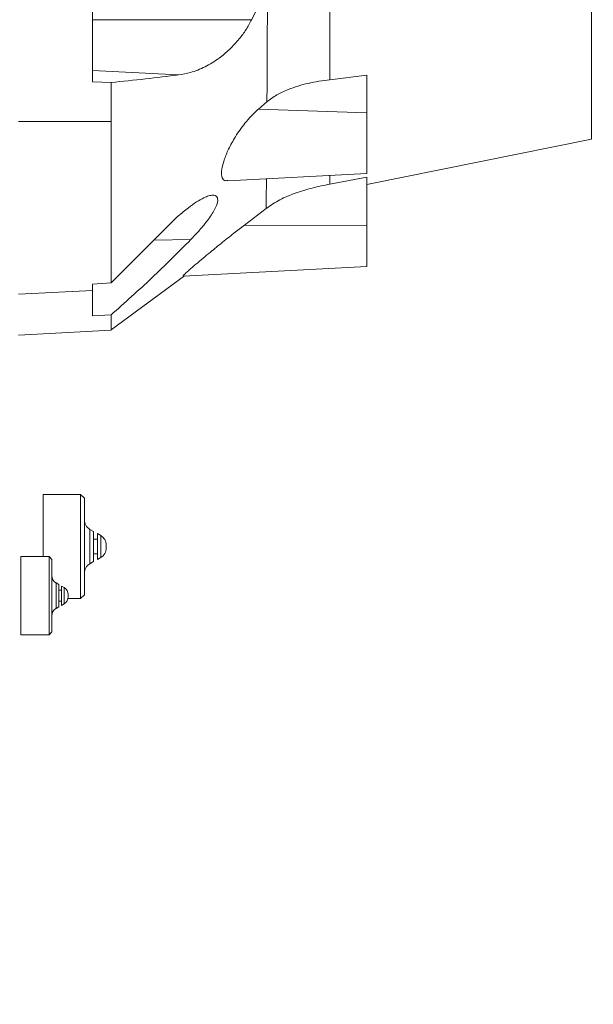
# Model space of a CAD drawing. Header units: millimetres. Extents: x 0 to 16820, y 0 to 11880.
# Tile 109 of 120: x 13876 to 14031, y 8090 to 8355. Entities that reach past the tile are written whole.
import ezdxf

# ---------------------------------------------------------------- set-up
doc = ezdxf.new("R2010")
doc.units = ezdxf.units.MM
doc.header["$LTSCALE"] = 20
doc.linetypes.add('PHANTOM', pattern=[12.7, 6.35, -1.27, 1.27, -1.27, 1.27, -1.27])
doc.styles.add('SLDTEXTSTYLE0', font='TXT', dxfattribs={"width": 0.605})
doc.dimstyles.new('SLDDIMSTYLE0', dxfattribs={"dimtxt": 140, "dimasz": 100, "dimexe": 0, "dimexo": 0.0625, "dimgap": 35, "dimtad": 1, "dimtoh": 1, "dimdec": 0, "dimrnd": 1e-09, "dimzin": 12, "dimdsep": 46, "dimtxsty": 'SLDTEXTSTYLE0', "dimsah": 1, "dimcen": 0.09, "dimadec": 0, "dimazin": 0, "dimtfac": 1, "dimtofl": 0, "dimtmove": 0, "dimatfit": 3, "dimfxl": 0, "dimfrac": 2, "dimtolj": 1, "dimtzin": 12, "dimarcsym": 0})

# ---------------------------------------------------------------- blocks, each defined once
blk = doc.blocks.new('*D18')
at = {"color": 7, "linetype": 'Continuous', "lineweight": 0}
for p, q in [((13699.83, 9477.35), (16388.41, 9477.35)), ((16358.41, 9477.35), (16358.41, 6644.47)), ((13848.53, 6644.47), (16388.41, 6644.47))]:
    blk.add_line(p, q, dxfattribs=at)
for points in [[(16358.41, 9477.35), (16343.41, 9377.35), (16373.41, 9377.35)], [(16358.41, 6644.47), (16373.41, 6744.47), (16343.41, 6744.47)]]:
    blk.add_solid(points, dxfattribs=at)
at = {"color": 7, "linetype": 'Continuous', "lineweight": 0, "insert": (16177.94, 7847.03), "char_height": 140, "attachment_point": 1, "rotation": 90, "style": 'SLDTEXTSTYLE0'}
blk.add_mtext('2833', dxfattribs=at)

msp = doc.modelspace()

# ---------------------------------------------------------------- linework, layer by layer
at = {"color": 7, "linetype": 'Continuous', "lineweight": 0}
for p, q in [((14030.43, 8495.65), (14030.43, 8323.26)), ((13895.83, 8369.97), (13895.83, 8338.74)), ((13943.01, 8363.93), (13938.73, 8355.47)), ((13895.83, 8338.74), (13900.83, 8338.53)), ((13900.83, 8338.53), (13900.83, 8328.01)), ((13959.83, 8339.3), (13969.83, 8340.48)), ((13969.83, 8330.35), (13969.83, 8340.48)), ((13942.87, 8333.34), (13940.56, 8331.32)), ((13969.83, 8330.35), (13969.83, 8313.97)), ((13969.83, 8311.09), (14030.43, 8323.26)), ((13932.3, 8312), (13969.83, 8313.97)), ((13959.83, 8311.14), (13969.83, 8313.04)), ((13969.83, 8299.94), (13969.83, 8313.04)), ((13942.65, 8304.58), (13936.8, 8300.11)), ((13900.83, 8284.5), (13915.83, 8299.53)), ((13969.83, 8299.94), (13969.83, 8288.97)), ((13920.3, 8286.37), (13969.83, 8288.97)), ((13900.86, 8271.84), (13920.66, 8286.39)), ((13900.83, 8284.5), (13895.83, 8284.17)), ((13895.83, 8284.17), (13895.83, 8282.49)), ((13895.83, 8282.49), (13895.83, 8275.67)), ((13895.83, 8275.67), (13900.83, 8275.9)), ((13900.83, 8271.78), (13875.83, 8270.47)), ((13892.63, 8227.52), (13882.53, 8227.52)), ((13882.53, 8210.74), (13882.53, 8227.52)), ((13893.63, 8226.52), (13892.63, 8227.52)), ((13892.63, 8199.42), (13892.63, 8227.52)), ((13893.63, 8226.52), (13893.63, 8200.42)), ((13896.13, 8217.52), (13895.13, 8218.1)), ((13896.13, 8209.41), (13896.13, 8217.52)), ((13898.03, 8216.43), (13897.13, 8216.95)), ((13897.13, 8216.95), (13897.13, 8209.99)), ((13897.13, 8215.47), (13896.13, 8215.47)), ((13899.53, 8213.83), (13899.53, 8213.1)), ((13896.13, 8211.47), (13897.13, 8211.47)), ((13884.1, 8210.74), (13876.54, 8210.74)), ((13876.54, 8189.7), (13876.54, 8210.74)), ((13884.85, 8209.99), (13884.1, 8210.74)), ((13884.1, 8189.7), (13884.1, 8210.74)), ((13884.85, 8209.99), (13884.85, 8190.44)), ((13895.13, 8208.83), (13896.13, 8209.41)), ((13897.13, 8209.99), (13898.03, 8210.51)), ((13886.72, 8203.25), (13885.98, 8203.69)), ((13886.72, 8197.18), (13886.72, 8203.25)), ((13888.15, 8202.43), (13887.47, 8202.82)), ((13887.47, 8202.82), (13887.47, 8200.33)), ((13887.47, 8201.71), (13886.72, 8201.71)), ((13887.47, 8200.33), (13887.47, 8197.61)), ((13889.27, 8200.49), (13889.27, 8200.23)), ((13889.27, 8200.23), (13889.27, 8199.95)), ((13892.63, 8199.42), (13893.63, 8200.42)), ((13886.72, 8198.72), (13887.47, 8198.72)), ((13887.47, 8197.61), (13888.15, 8198)), ((13889.21, 8199.42), (13892.63, 8199.42)), ((13885.98, 8196.75), (13886.72, 8197.18)), ((13876.54, 8189.7), (13884.1, 8189.7)), ((13884.1, 8189.7), (13884.85, 8190.44))]:
    msp.add_line(p, q, dxfattribs=at)
at = {"color": 8, "linetype": 'Continuous', "lineweight": 0}
for p, q in [((13938.73, 8355.47), (13895.83, 8355.47)), ((13919.05, 8340.58), (13895.83, 8341.77)), ((13969.83, 8330.35), (13940.56, 8331.32)), ((13900.83, 8328.01), (13875.83, 8327.99)), ((13969.83, 8299.94), (13936.8, 8300.11)), ((13922.32, 8296.19), (13912.37, 8296.06)), ((13895.83, 8282.49), (13875.83, 8281.48)), ((13895.13, 8218.1), (13895.13, 8208.83)), ((13898.03, 8210.51), (13898.03, 8216.43)), ((13885.98, 8203.69), (13885.98, 8196.75)), ((13888.15, 8198), (13888.15, 8202.43))]:
    msp.add_line(p, q, dxfattribs=at)
at = {"color": 7, "linetype": 'Continuous', "lineweight": 30}
msp.add_arc((13699.83, 7139.47), 2337.88, 300, 180, dxfattribs=at)
at = {"color": 7, "linetype": 'PHANTOM', "lineweight": 30}
msp.add_arc((13699.83, 7139.47), 1536.4, 353.21587, 126.78413, dxfattribs=at)
at = {"color": 7, "linetype": 'Continuous', "lineweight": 0}
for centre, radius, start, end in [((13896.63, 8220.7), 3, 180, 240), ((13896.53, 8213.83), 3, 0, 60), ((13896.53, 8213.1), 3, 300, 0), ((13896.63, 8206.23), 3, 120, 180), ((13887.1, 8205.63), 2.25, 180, 240), ((13887.02, 8200.49), 2.25, 0, 60), ((13887.02, 8199.95), 2.25, 300, 0), ((13887.1, 8194.8), 2.25, 120, 180)]:
    msp.add_arc(centre, radius, start, end, dxfattribs=at)
at = {"color": 8, "linetype": 'Continuous', "lineweight": 0}
for points, knots in [([(13959.83, 8509.4), (13959.83, 8509.3), (13959.83, 8509.01), (13959.83, 8507.81), (13959.83, 8505.84), (13959.83, 8503.19), (13959.83, 8499.94), (13959.83, 8496.09), (13959.83, 8491.66), (13959.83, 8486.69), (13959.83, 8481.21), (13959.83, 8475.25), (13959.83, 8468.86), (13959.83, 8462.08), (13959.83, 8454.95), (13959.83, 8447.52), (13959.83, 8439.83), (13959.83, 8431.95), (13959.83, 8423.92), (13959.83, 8415.79), (13959.83, 8407.62), (13959.83, 8399.46), (13959.83, 8391.37), (13959.83, 8383.39), (13959.83, 8375.59), (13959.83, 8368.02), (13959.83, 8360.72), (13959.83, 8353.74), (13959.83, 8347.13), (13959.83, 8342.39), (13959.83, 8339.87), (13959.83, 8339.3)], [0, 0, 0, 0, 0.01731, 0.053322, 0.089334, 0.125346, 0.161358, 0.19737, 0.233382, 0.269394, 0.305406, 0.341419, 0.377431, 0.413443, 0.449455, 0.485467, 0.521479, 0.557491, 0.593503, 0.629515, 0.665527, 0.701539, 0.737551, 0.773563, 0.809576, 0.845588, 0.8816, 0.917612, 0.953624, 0.989636, 1, 1, 1, 1]), ([(13942.87, 8333.34), (13942.87, 8333.41), (13942.88, 8335.64), (13942.9, 8340.27), (13942.94, 8347.68), (13942.98, 8355.59), (13943, 8361.12), (13943.01, 8363.93)], [0, 0, 0, 0, 0.008252, 0.254109, 0.499893, 0.745737, 1, 1, 1, 1]), ([(13942.65, 8304.58), (13942.66, 8305.38), (13942.68, 8306.81), (13942.7, 8309.61), (13942.72, 8311.66), (13942.73, 8312.55)], [0, 0, 0, 0, 0.4195716, 0.7511921, 1, 1, 1, 1]), ([(13959.83, 8313.44), (13959.83, 8313.17), (13959.83, 8312.24), (13959.83, 8311.6), (13959.83, 8311.14)], [0, 0, 0, 0, 0.291504, 1, 1, 1, 1])]:
    msp.add_open_spline(points, degree=3, knots=knots, dxfattribs=at)
at = {"color": 7, "linetype": 'Continuous', "lineweight": 0}
for points, knots in [([(13938.73, 8355.47), (13938.24, 8354.55), (13937.26, 8352.71), (13935.23, 8350.01), (13932.8, 8347.39), (13929.71, 8344.8), (13926.19, 8342.65), (13922.52, 8341.18), (13920.12, 8340.77), (13919.05, 8340.58)], [0, 0, 0, 0, 0.1063802, 0.2129994, 0.3539777, 0.4951343, 0.6752202, 0.8554478, 1, 1, 1, 1]), ([(13919.05, 8340.58), (13916.08, 8340.22), (13910.14, 8339.5), (13903.93, 8338.85), (13900.83, 8338.53)], [0, 0, 0, 0, 0.499645, 1, 1, 1, 1]), ([(13942.87, 8333.34), (13943.71, 8333.98), (13945.43, 8335.28), (13949.19, 8336.98), (13953.99, 8338.45), (13957.87, 8339.02), (13959.83, 8339.3)], [0, 0, 0, 0, 0.187686, 0.382022, 0.686902, 1, 1, 1, 1]), ([(13932.29, 8312.12), (13931.97, 8312.08), (13931.38, 8312.01), (13930.9, 8312.51), (13930.55, 8313.38), (13930.59, 8315.05), (13931.26, 8317.63), (13932.51, 8320.69), (13934.41, 8324.16), (13936.54, 8327.16), (13938.6, 8329.49), (13939.83, 8330.68), (13940.48, 8331.26), (13940.56, 8331.32)], [0, 0, 0, 0, 0.073672, 0.136677, 0.199648, 0.310291, 0.417425, 0.531177, 0.659197, 0.809066, 0.89877, 0.988511, 1, 1, 1, 1]), ([(13900.83, 8328.01), (13900.83, 8325.33), (13900.83, 8319.98), (13900.83, 8312.2), (13900.83, 8304.91), (13900.83, 8298.28), (13900.83, 8292.57), (13900.83, 8287.77), (13900.83, 8285.59), (13900.83, 8284.5)], [0, 0, 0, 0, 0.1427634, 0.2855268, 0.4282903, 0.5710538, 0.7138166, 0.8565794, 1, 1, 1, 1]), ([(13942.65, 8304.58), (13943.86, 8305.4), (13946.32, 8307.06), (13950.56, 8308.8), (13955.09, 8310.17), (13958.25, 8310.82), (13959.83, 8311.14)], [0, 0, 0, 0, 0.236484, 0.47916, 0.738647, 1, 1, 1, 1]), ([(13915.83, 8299.53), (13916.81, 8300.51), (13918.79, 8302.46), (13921.49, 8304.71), (13923.88, 8306.4), (13925.72, 8307.43), (13927.17, 8308.01), (13928.2, 8308.21), (13928.93, 8308.12), (13929.4, 8307.79), (13929.62, 8307.19), (13929.56, 8306.13), (13928.97, 8304.63), (13927.92, 8302.87), (13926.67, 8301.11), (13925, 8299.06), (13923.43, 8297.34), (13922.52, 8296.39), (13922.32, 8296.19)], [0, 0, 0, 0, 0.101654, 0.203267, 0.283166, 0.362972, 0.419553, 0.476059, 0.521205, 0.566315, 0.611717, 0.657095, 0.737438, 0.78736, 0.837352, 0.90885, 0.98048, 1, 1, 1, 1]), ([(13920.3, 8286.39), (13920.29, 8286.38), (13920.11, 8286.29), (13920.41, 8286.62), (13921.13, 8287.31), (13922.16, 8288.22), (13923.44, 8289.32), (13925.13, 8290.75), (13927.54, 8292.75), (13930.5, 8295.17), (13933.73, 8297.75), (13935.86, 8299.38), (13936.8, 8300.11)], [0, 0, 0, 0, 0.006257, 0.1002442, 0.1913791, 0.26075, 0.3320719, 0.4373965, 0.5455752, 0.7048949, 0.8686486, 1, 1, 1, 1]), ([(13922.32, 8296.19), (13918.84, 8292.71), (13911.89, 8285.74), (13904.52, 8279.18), (13900.83, 8275.9)], [0, 0, 0, 0, 0.499552, 1, 1, 1, 1]), ([(13900.83, 8275.9), (13900.83, 8275.27), (13900.83, 8273.99), (13900.83, 8272.75), (13900.83, 8272.01), (13900.83, 8271.92), (13900.83, 8271.89)], [0, 0, 0, 0, 0.278483, 0.557367, 0.837464, 1, 1, 1, 1])]:
    msp.add_open_spline(points, degree=3, knots=knots, dxfattribs=at)

# ---------------------------------------------------------------- dimensions: what is measured, and where the dimension line sits
dim = msp.add_linear_dim(base=(16358.41, 6644.47), p1=(13699.83, 9477.35), p2=(13848.53, 6644.47), angle=90, dimstyle='SLDDIMSTYLE0', dxfattribs=at)
dim.commit()
dim.dimension.update_dxf_attribs({"geometry": '*D18', "text_midpoint": (16358.41, 8060.91), "dimtype": 160})

doc.saveas('drawing.dxf')
